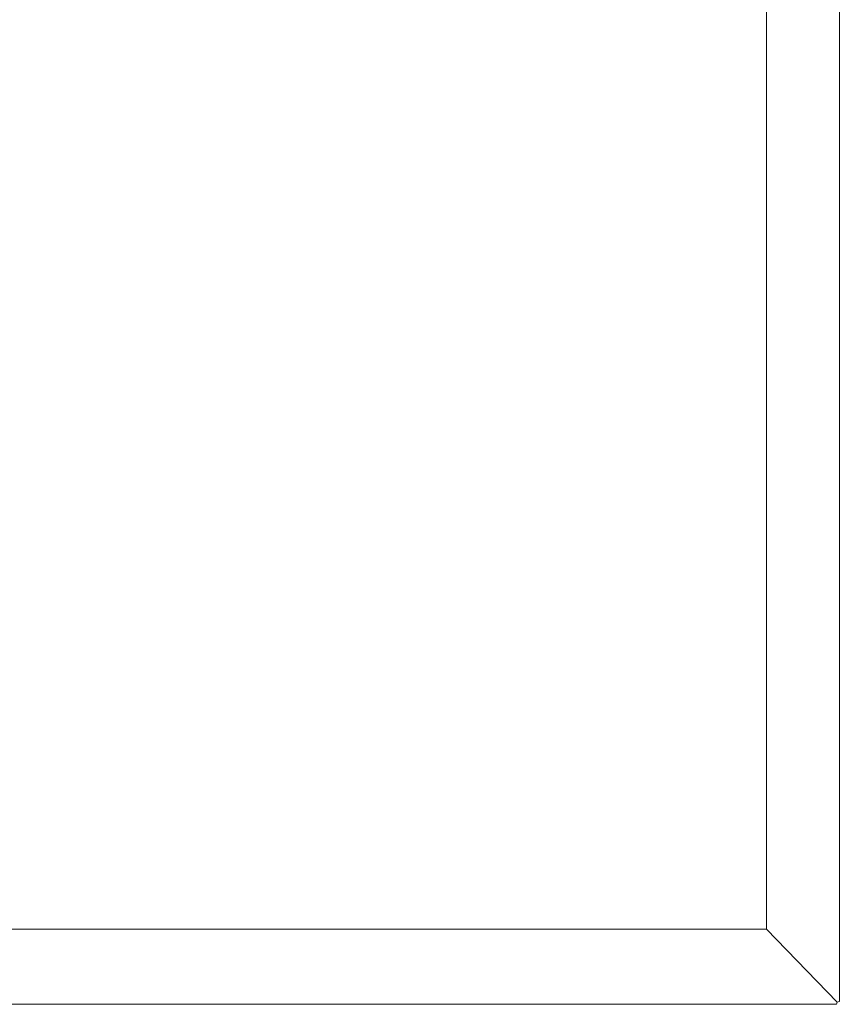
# Model space of a CAD drawing. Header units: millimetres. Extents: x 0 to 3102, y -513 to 108.
# Tile 31 of 32: x 2889 to 3102, y -513 to -257. Entities that reach past the tile are written whole.
import ezdxf

# ---------------------------------------------------------------- set-up
doc = ezdxf.new("R2010")
doc.units = ezdxf.units.MM
doc.layers.add('CI282602M_dwg', color=8, linetype='Continuous', lineweight=9)

# ---------------------------------------------------------------- blocks, each defined once
blk = doc.blocks.new('CI282602M_dwg-300031-Poziom 1')
at = {"color": 18, "lineweight": 9}
for p, q in [((793.16, -512.39), (793.16, -0.84)), ((774.14, -493.6), (774.14, -20.02)), ((18.86, -493.6), (774.14, -493.6)), ((774.14, -493.6), (792.63, -512.6)), ((792.46, -513.15), (792.63, -512.6)), ((792.63, -512.6), (793.15, -512.46)), ((0.78, -513.16), (792.39, -513.16))]:
    blk.add_line(p, q, dxfattribs=at)

msp = doc.modelspace()

# ---------------------------------------------------------------- block references
at = {"layer": 'CI282602M_dwg', "color": 18}
msp.add_blockref('CI282602M_dwg-300031-Poziom 1', (2309.29, 0), dxfattribs=at)

doc.saveas('drawing.dxf')
